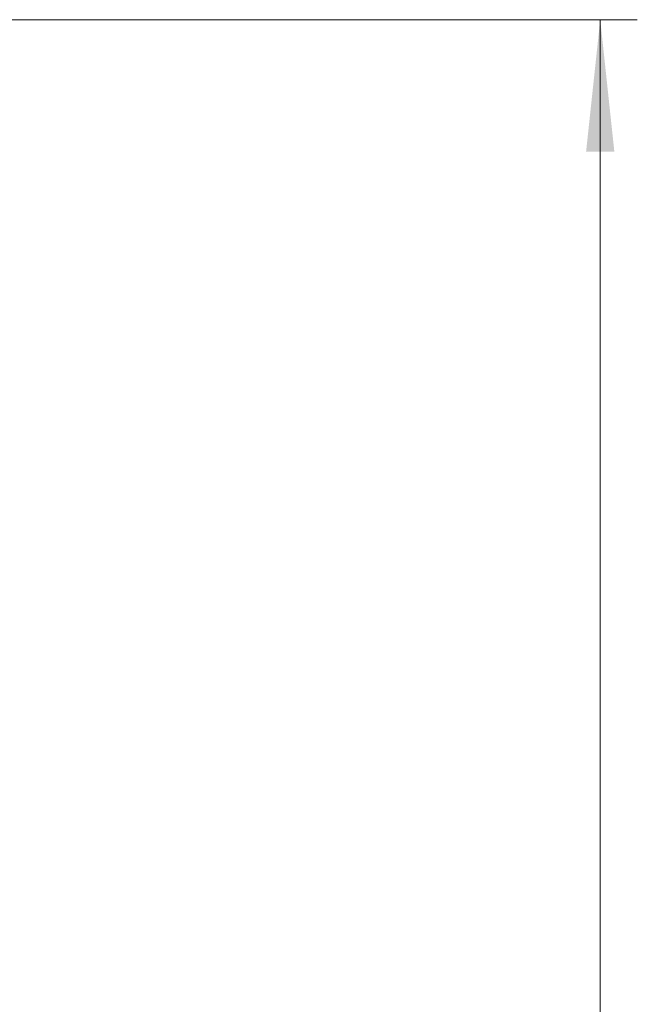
# Model space of a CAD drawing. Header units: millimetres. Extents: x 0 to 1118, y 0 to 864.
# Tile 68 of 256: x 620 to 637, y 433 to 460. Entities that reach past the tile are written whole.
import ezdxf

# ---------------------------------------------------------------- set-up
doc = ezdxf.new("R2010")
doc.units = ezdxf.units.MM
doc.styles.add('SLDTEXTSTYLE5', font='TXT', dxfattribs={"width": 0.75})
doc.dimstyles.new('SLDDIMSTYLE0', dxfattribs={"dimtxt": 4.7625, "dimasz": 3.556, "dimexe": 0, "dimexo": 0.0625, "dimgap": 1.190625, "dimtad": 1, "dimlfac": 5, "dimrnd": 1e-09, "dimzin": 12, "dimdsep": 46, "dimtxsty": 'SLDTEXTSTYLE5', "dimsah": 1, "dimcen": 0.09, "dimadec": 0, "dimazin": 3, "dimtfac": 1, "dimtofl": 0, "dimtmove": 0, "dimatfit": 3, "dimfxl": 1, "dimfrac": 2, "dimtolj": 1, "dimtzin": 12, "dimarcsym": 0})

# ---------------------------------------------------------------- blocks, each defined once
blk = doc.blocks.new('_D_11')
at = {"color": 7, "linetype": 'Continuous', "lineweight": 0}
for p, q in [((619.428, 459.718), (636.839, 459.718)), ((635.839, 312.436), (635.839, 459.718)), ((608.662, 312.436), (636.839, 312.436))]:
    blk.add_line(p, q, dxfattribs=at)
at = {"color": 7, "linetype": 'Continuous', "lineweight": 18}
for points in [[(635.839, 459.718), (635.458, 456.162), (636.22, 456.162)], [(635.839, 312.436), (636.22, 315.992), (635.458, 315.992)]]:
    blk.add_solid(points, dxfattribs=at)
at = {"color": 7, "linetype": 'Continuous', "lineweight": 18, "insert": (629.7, 382.14), "char_height": 4.7625, "attachment_point": 1, "rotation": 90, "style": 'SLDTEXTSTYLE5'}
blk.add_mtext('736.41', dxfattribs=at)

msp = doc.modelspace()

# ---------------------------------------------------------------- dimensions: what is measured, and where the dimension line sits
at = {"color": 7, "linetype": 'Continuous', "lineweight": 18}
dim = msp.add_linear_dim(base=(635.8394, 459.718), p1=(607.6619, 312.436), p2=(618.4275, 459.718), angle=90, dimstyle='SLDDIMSTYLE0', dxfattribs=at)
dim.commit()
dim.dimension.update_dxf_attribs({"geometry": '_D_11', "text_midpoint": (635.8394, 391.8153), "dimtype": 160})

doc.saveas('drawing.dxf')
